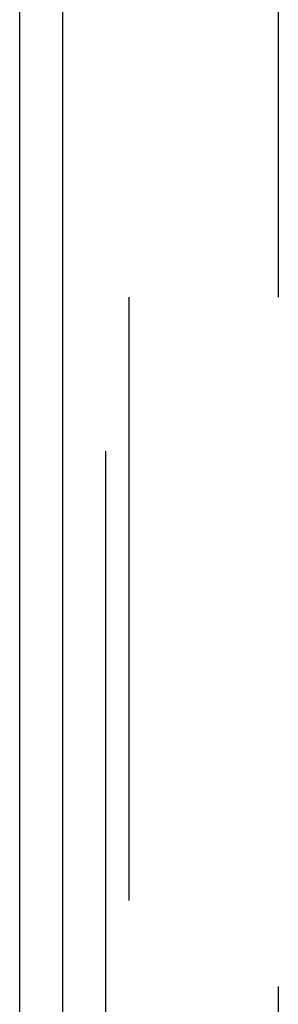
# Model space of a CAD drawing. Header units: inches. Extents: x -535 to 431, y -263 to 280.
# Tile 46 of 82: x -153.5 to -150.5, y 224.04 to 235.46. Entities that reach past the tile are written whole.
import ezdxf

# ---------------------------------------------------------------- set-up
doc = ezdxf.new("R2010")
doc.units = ezdxf.units.IN
doc.linetypes.add('DASHED', pattern=[15, 7, -8])

# ---------------------------------------------------------------- blocks, each defined once
blk = doc.blocks.new('013_G23_G27_BF_B14R_Motor_Bgr_63_EEXDe_1_1__6', base_point=(-375.5, 140.742))
at = {"color": 7, "linetype": 'Continuous'}
for p, q in [((-153, 160.242), (-153, 260.242)), ((-153.5, 223.068), (-153.5, 239.185))]:
    blk.add_line(p, q, dxfattribs=at)
at = {"color": 1, "linetype": 'DASHED'}
for p, q in [((-152.232, 180.242), (-152.232, 240.242)), ((-152.5, 223.456), (-152.5, 239.242)), ((-150.5, 239.242), (-150.5, 180.242))]:
    blk.add_line(p, q, dxfattribs=at)
blk = doc.blocks.new('Untsicht1', base_point=(-218.75, 210.242))
blk.add_blockref('013_G23_G27_BF_B14R_Motor_Bgr_63_EEXDe_1_1__6', (-375.5, 140.742))

msp = doc.modelspace()

# ---------------------------------------------------------------- block references
msp.add_blockref('Untsicht1', (-218.75, 210.242))

doc.saveas('drawing.dxf')
